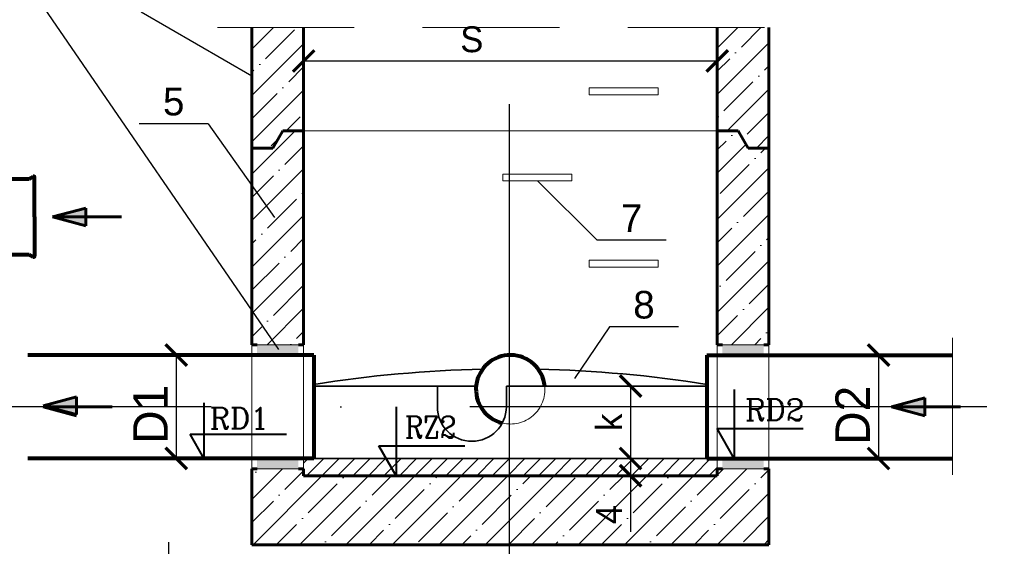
# Model space of a CAD drawing. Header units: millimetres. Extents: x -223 to 911, y -2562 to -571.
# Tile 8 of 15: x 507 to 736, y -1975 to -1853. Entities that reach past the tile are written whole.
import ezdxf
from ezdxf.enums import TextEntityAlignment as Align

# ---------------------------------------------------------------- set-up
doc = ezdxf.new("R2010")
doc.units = ezdxf.units.MM
doc.header["$LTSCALE"] = 10
doc.linetypes.add('ACAD_ISO10W100', pattern=[18, 12, -3, 0, -3])
doc.linetypes.add('HIDDEN2', pattern=[4.7625, 3.175, -1.5875])
for name, color, linetype, lineweight in [('Kineta', 7, 'Continuous', 35), ('KRESKOWANIE', 7, 'Continuous', 18), ('Opisy', 7, 'Continuous', 25), ('osie', 7, 'ACAD_ISO10W100', 25), ('Przecięcia', 7, 'HIDDEN2', 18), ('Rury', 7, 'Continuous', 80), ('Studzienka - konstrukcje', 7, 'Continuous', 60), ('Studzineka - cienkie', 7, 'Continuous', 20), ('Wymiary', 7, 'Continuous', 18)]:
    doc.layers.add(name, color=color, linetype=linetype, lineweight=lineweight)
doc.layers.add('USZCZELNIENIE', color=7, linetype='Continuous')
doc.styles.add('Arial', font='arial.ttf', dxfattribs={"height": 6})
doc.styles.add('Romanc', font='romanc.shx', dxfattribs={"height": 15})
doc.dimstyles.new('ISO-25', dxfattribs={"dimtxt": 6, "dimasz": 5, "dimexe": 1.25, "dimexo": 0.5, "dimgap": 2, "dimtad": 1, "dimdec": 0, "dimtxsty": 'Standard', "dimblk": 'ARCHTICK', "dimcen": 2.5, "dimadec": 0, "dimazin": 0, "dimtfac": 1, "dimtdec": 0, "dimtmove": 0, "dimatfit": 3, "dimfxl": 1, "dimarcsym": 0})
pattern_1 = [(45, (-655.384, -2383.295), (-5.388154, 5.388154), []), (45, (-649.996, -2383.295), (-5.388154, 5.388154), [9.525, -1.905, 0, -1.905])]
pattern_2 = [(45, (-655.384, -2383.2948), (-1.796051, 1.796051), [])]
pattern_3 = [(45, (-981.85, -2357.434), (-5.388154, 5.388154), []), (45, (-976.462, -2357.434), (-5.388154, 5.388154), [9.525, -1.905, 0, -1.905])]

# ---------------------------------------------------------------- blocks, each defined once
blk = doc.blocks.new('_ArchTick')
at = {"color": 0, "linetype": 'ByBlock', "const_width": 0.15}
blk.add_lwpolyline([(-0.5, -0.5), (0.5, 0.5)], dxfattribs=at)
blk = doc.blocks.new('*D218')
at = {"layer": 'Defpoints', "color": 0, "transparency": 16777216}
for p in [(573.41, -1854.07), (669.41, -1854.07), (669.41, -1862.25)]:
    blk.add_point(p, dxfattribs=at)
at = {"layer": 'Wymiary', "color": 0, "lineweight": -2, "transparency": 16777216}
for p, q in [((573.41, -1854.57), (573.41, -1863.5)), ((669.41, -1854.57), (669.41, -1863.5)), ((573.41, -1862.25), (669.41, -1862.25))]:
    blk.add_line(p, q, dxfattribs=at)
at = {"layer": 'Wymiary', "color": 0, "lineweight": -2, "transparency": 16777216, "xscale": 5, "yscale": 5, "zscale": 5, "rotation": 180}
blk.add_blockref('_ArchTick', (573.41, -1862.25), dxfattribs=at)
at = {"layer": 'Wymiary', "color": 0, "lineweight": -2, "transparency": 16777216, "xscale": 5, "yscale": 5, "zscale": 5}
blk.add_blockref('_ArchTick', (669.41, -1862.25), dxfattribs=at)
at = {"layer": 'Wymiary', "color": 0, "transparency": 16777216, "insert": (612.44, -1857.25), "char_height": 6, "attachment_point": 5}
blk.add_mtext('S', dxfattribs=at)
blk = doc.blocks.new('*D221')
at = {"layer": 'Defpoints', "color": 0, "transparency": 16777216}
for p in [(667.01, -1937.67), (649.28, -1954.47), (667.01, -1954.47)]:
    blk.add_point(p, dxfattribs=at)
at = {"layer": 'Wymiary', "color": 0, "lineweight": -2, "transparency": 16777216}
for p, q in [((666.51, -1937.67), (648.03, -1937.67)), ((649.28, -1937.67), (649.28, -1954.47)), ((666.51, -1954.47), (648.03, -1954.47))]:
    blk.add_line(p, q, dxfattribs=at)
at = {"layer": 'Wymiary', "color": 0, "lineweight": -2, "transparency": 16777216, "xscale": 5, "yscale": 5, "zscale": 5}
for p, rotation in [((649.28, -1937.67), 90), ((649.28, -1954.47), 270)]:
    blk.add_blockref('_ArchTick', p, dxfattribs=dict(at, rotation=rotation))
at = {"layer": 'Wymiary', "color": 0, "transparency": 16777216, "insert": (644.28, -1946.07), "char_height": 6, "attachment_point": 5, "rotation": 90}
blk.add_mtext('k', dxfattribs=at)
blk = doc.blocks.new('*D222')
at = {"layer": 'Defpoints', "color": 0, "transparency": 16777216}
for p in [(649.28, -1954.47), (649.28, -1958.47), (650.28, -1958.47)]:
    blk.add_point(p, dxfattribs=at)
at = {"layer": 'Wymiary', "color": 0, "lineweight": -2, "transparency": 16777216}
for p, q in [((648.78, -1954.47), (648.03, -1954.47)), ((649.28, -1954.47), (649.28, -1958.47)), ((649.78, -1958.47), (648.03, -1958.47)), ((649.28, -1958.47), (649.28, -1971.47))]:
    blk.add_line(p, q, dxfattribs=at)
at = {"layer": 'Wymiary', "color": 0, "lineweight": -2, "transparency": 16777216, "xscale": 5, "yscale": 5, "zscale": 5}
for p, rotation in [((649.28, -1954.47), 90), ((649.28, -1958.47), 270)]:
    blk.add_blockref('_ArchTick', p, dxfattribs=dict(at, rotation=rotation))
at = {"layer": 'Wymiary', "color": 0, "transparency": 16777216, "insert": (644.28, -1967.47), "char_height": 6, "attachment_point": 5, "rotation": 90}
blk.add_mtext('4', dxfattribs=at)
blk = doc.blocks.new('*D223')
at = {"layer": 'Defpoints', "color": 0, "transparency": 16777216}
for p in [(573.41, -1854.07), (669.41, -1854.07), (669.41, -1862.25)]:
    blk.add_point(p, dxfattribs=at)
at = {"layer": 'Wymiary', "color": 0, "lineweight": -2, "transparency": 16777216}
for p, q in [((573.41, -1854.57), (573.41, -1863.5)), ((669.41, -1854.57), (669.41, -1863.5)), ((573.41, -1862.25), (669.41, -1862.25))]:
    blk.add_line(p, q, dxfattribs=at)
at = {"layer": 'Wymiary', "color": 0, "lineweight": -2, "transparency": 16777216, "xscale": 5, "yscale": 5, "zscale": 5, "rotation": 180}
blk.add_blockref('_ArchTick', (573.41, -1862.25), dxfattribs=at)
at = {"layer": 'Wymiary', "color": 0, "lineweight": -2, "transparency": 16777216, "xscale": 5, "yscale": 5, "zscale": 5}
blk.add_blockref('_ArchTick', (669.41, -1862.25), dxfattribs=at)
at = {"layer": 'Wymiary', "color": 0, "transparency": 16777216, "insert": (612.44, -1857.25), "char_height": 6, "attachment_point": 5}
blk.add_mtext('S', dxfattribs=at)
blk = doc.blocks.new('*D224')
at = {"layer": 'Defpoints', "color": 0, "transparency": 16777216}
for p in [(667.01, -1937.67), (649.28, -1954.47), (667.01, -1954.47)]:
    blk.add_point(p, dxfattribs=at)
at = {"layer": 'Wymiary', "color": 0, "lineweight": -2, "transparency": 16777216}
for p, q in [((666.51, -1937.67), (648.03, -1937.67)), ((649.28, -1937.67), (649.28, -1954.47)), ((666.51, -1954.47), (648.03, -1954.47))]:
    blk.add_line(p, q, dxfattribs=at)
at = {"layer": 'Wymiary', "color": 0, "lineweight": -2, "transparency": 16777216, "xscale": 5, "yscale": 5, "zscale": 5}
for p, rotation in [((649.28, -1937.67), 90), ((649.28, -1954.47), 270)]:
    blk.add_blockref('_ArchTick', p, dxfattribs=dict(at, rotation=rotation))
at = {"layer": 'Wymiary', "color": 0, "transparency": 16777216, "insert": (644.28, -1946.07), "char_height": 6, "attachment_point": 5, "rotation": 90}
blk.add_mtext('k', dxfattribs=at)
blk = doc.blocks.new('*D206')
at = {"layer": 'Defpoints', "color": 0, "transparency": 16777216}
for p in [(649.28, -1954.47), (649.28, -1958.47), (650.28, -1958.47)]:
    blk.add_point(p, dxfattribs=at)
at = {"layer": 'Wymiary', "color": 0, "lineweight": -2, "transparency": 16777216}
for p, q in [((648.78, -1954.47), (648.03, -1954.47)), ((649.28, -1954.47), (649.28, -1958.47)), ((649.78, -1958.47), (648.03, -1958.47)), ((649.28, -1958.47), (649.28, -1971.47))]:
    blk.add_line(p, q, dxfattribs=at)
at = {"layer": 'Wymiary', "color": 0, "lineweight": -2, "transparency": 16777216, "xscale": 5, "yscale": 5, "zscale": 5}
for p, rotation in [((649.28, -1954.47), 90), ((649.28, -1958.47), 270)]:
    blk.add_blockref('_ArchTick', p, dxfattribs=dict(at, rotation=rotation))
at = {"layer": 'Wymiary', "color": 0, "transparency": 16777216, "insert": (644.28, -1967.47), "char_height": 6, "attachment_point": 5, "rotation": 90}
blk.add_mtext('4', dxfattribs=at)
blk = doc.blocks.new('*D207')
at = {"layer": 'Defpoints', "color": 0, "transparency": 16777216}
for p in [(573.41, -1854.07), (669.41, -1854.07), (669.41, -1862.25)]:
    blk.add_point(p, dxfattribs=at)
at = {"layer": 'Wymiary', "color": 0, "lineweight": -2, "transparency": 16777216}
for p, q in [((573.41, -1854.57), (573.41, -1863.5)), ((669.41, -1854.57), (669.41, -1863.5)), ((573.41, -1862.25), (669.41, -1862.25))]:
    blk.add_line(p, q, dxfattribs=at)
at = {"layer": 'Wymiary', "color": 0, "lineweight": -2, "transparency": 16777216, "xscale": 5, "yscale": 5, "zscale": 5, "rotation": 180}
blk.add_blockref('_ArchTick', (573.41, -1862.25), dxfattribs=at)
at = {"layer": 'Wymiary', "color": 0, "lineweight": -2, "transparency": 16777216, "xscale": 5, "yscale": 5, "zscale": 5}
blk.add_blockref('_ArchTick', (669.41, -1862.25), dxfattribs=at)
at = {"layer": 'Wymiary', "color": 0, "transparency": 16777216, "insert": (612.44, -1857.25), "char_height": 6, "attachment_point": 5}
blk.add_mtext('S', dxfattribs=at)
blk = doc.blocks.new('*D208')
at = {"layer": 'Defpoints', "color": 0, "transparency": 16777216}
for p in [(667.01, -1937.67), (649.28, -1954.47), (667.01, -1954.47)]:
    blk.add_point(p, dxfattribs=at)
at = {"layer": 'Wymiary', "color": 0, "lineweight": -2, "transparency": 16777216}
for p, q in [((666.51, -1937.67), (648.03, -1937.67)), ((649.28, -1937.67), (649.28, -1954.47)), ((666.51, -1954.47), (648.03, -1954.47))]:
    blk.add_line(p, q, dxfattribs=at)
at = {"layer": 'Wymiary', "color": 0, "lineweight": -2, "transparency": 16777216, "xscale": 5, "yscale": 5, "zscale": 5}
for p, rotation in [((649.28, -1937.67), 90), ((649.28, -1954.47), 270)]:
    blk.add_blockref('_ArchTick', p, dxfattribs=dict(at, rotation=rotation))
at = {"layer": 'Wymiary', "color": 0, "transparency": 16777216, "insert": (644.28, -1946.07), "char_height": 6, "attachment_point": 5, "rotation": 90}
blk.add_mtext('k', dxfattribs=at)
blk = doc.blocks.new('*D209')
at = {"layer": 'Defpoints', "color": 0, "transparency": 16777216}
for p in [(649.28, -1954.47), (649.28, -1958.47), (650.28, -1958.47)]:
    blk.add_point(p, dxfattribs=at)
at = {"layer": 'Wymiary', "color": 0, "lineweight": -2, "transparency": 16777216}
for p, q in [((648.78, -1954.47), (648.03, -1954.47)), ((649.28, -1954.47), (649.28, -1958.47)), ((649.78, -1958.47), (648.03, -1958.47)), ((649.28, -1958.47), (649.28, -1971.47))]:
    blk.add_line(p, q, dxfattribs=at)
at = {"layer": 'Wymiary', "color": 0, "lineweight": -2, "transparency": 16777216, "xscale": 5, "yscale": 5, "zscale": 5}
for p, rotation in [((649.28, -1954.47), 90), ((649.28, -1958.47), 270)]:
    blk.add_blockref('_ArchTick', p, dxfattribs=dict(at, rotation=rotation))
at = {"layer": 'Wymiary', "color": 0, "transparency": 16777216, "insert": (644.28, -1967.47), "char_height": 6, "attachment_point": 5, "rotation": 90}
blk.add_mtext('4', dxfattribs=at)
blk = doc.blocks.new('*D210')
at = {"layer": 'Defpoints', "color": 0, "transparency": 16777216}
for p in [(542.99, -1930.47), (542.99, -1954.47), (543.84, -1954.47)]:
    blk.add_point(p, dxfattribs=at)
at = {"layer": 'Wymiary', "color": 0, "lineweight": -2, "transparency": 16777216}
for p, q in [((543.49, -1930.47), (545.09, -1930.47)), ((543.84, -1930.47), (543.84, -1954.47)), ((543.49, -1954.47), (545.09, -1954.47))]:
    blk.add_line(p, q, dxfattribs=at)
at = {"layer": 'Wymiary', "color": 0, "lineweight": -2, "transparency": 16777216, "xscale": 5, "yscale": 5, "zscale": 5}
for p, rotation in [((543.84, -1930.47), 90), ((543.84, -1954.47), 270)]:
    blk.add_blockref('_ArchTick', p, dxfattribs=dict(at, rotation=rotation))
at = {"layer": 'Wymiary', "color": 0, "transparency": 16777216, "insert": (537.84, -1944.21), "char_height": 8, "attachment_point": 5, "rotation": 90}
blk.add_mtext('D1', dxfattribs=at)
blk = doc.blocks.new('*D211')
at = {"layer": 'Defpoints', "color": 0, "transparency": 16777216}
for p in [(706.74, -1930.47), (706.74, -1954.47), (706.85, -1954.47)]:
    blk.add_point(p, dxfattribs=at)
at = {"layer": 'Wymiary', "color": 0, "lineweight": -2, "transparency": 16777216}
for p, q in [((706.85, -1930.47), (706.85, -1954.47)), ((707.24, -1930.47), (708.1, -1930.47)), ((707.24, -1954.47), (708.1, -1954.47))]:
    blk.add_line(p, q, dxfattribs=at)
at = {"layer": 'Wymiary', "color": 0, "lineweight": -2, "transparency": 16777216, "xscale": 5, "yscale": 5, "zscale": 5}
for p, rotation in [((706.85, -1930.47), 90), ((706.85, -1954.47), 270)]:
    blk.add_blockref('_ArchTick', p, dxfattribs=dict(at, rotation=rotation))
at = {"layer": 'Wymiary', "color": 0, "transparency": 16777216, "insert": (700.85, -1944.45), "char_height": 8, "attachment_point": 5, "rotation": 90}
blk.add_mtext('D2', dxfattribs=at)

msp = doc.modelspace()

# ---------------------------------------------------------------- hatches: boundary and pattern name
at = {"layer": 'Kineta', "lineweight": 15}
h = msp.add_hatch(dxfattribs=at)
h.set_pattern_fill('ANSI31', color=256, scale=0.8, style=0)
h.set_pattern_definition(pattern_2)
h.paths.add_polyline_path([(573.41, -1954.47), (573.41, -1956.87), (573.41, -1958.47), (594.86, -1958.47), (592.55, -1954.47)])
h.paths.add_polyline_path([(594.86, -1958.47), (594.86, -1954.47), (592.55, -1954.47)])
h.paths.add_polyline_path([(621.41, -1958.47), (621.41, -1954.47), (605.41, -1954.47), (594.86, -1954.47), (594.86, -1958.47)])
h.paths.add_polyline_path([(621.41, -1954.47), (621.41, -1958.47), (669.41, -1958.47), (669.41, -1956.87), (669.41, -1954.47), (667.01, -1954.47)])
h = msp.add_hatch(dxfattribs=at)
h.set_pattern_fill('ANSI31', color=256, scale=0.8, style=0)
h.set_pattern_definition(pattern_2)
h.paths.add_polyline_path([(573.41, -1954.47), (573.41, -1956.87), (573.41, -1958.47), (594.86, -1958.47), (592.55, -1954.47)])
h.paths.add_polyline_path([(594.86, -1958.47), (594.86, -1954.47), (592.55, -1954.47)])
h.paths.add_polyline_path([(621.41, -1958.47), (621.41, -1954.47), (605.41, -1954.47), (594.86, -1954.47), (594.86, -1958.47)])
h.paths.add_polyline_path([(621.41, -1954.47), (621.41, -1958.47), (669.41, -1958.47), (669.41, -1956.87), (669.41, -1954.47), (667.01, -1954.47)])
h = msp.add_hatch(dxfattribs=at)
h.set_pattern_fill('ANSI31', color=256, scale=0.8, style=0)
h.set_pattern_definition(pattern_2)
h.paths.add_polyline_path([(573.41, -1954.47), (573.41, -1956.87), (573.41, -1958.47), (594.86, -1958.47), (592.55, -1954.47)])
h.paths.add_polyline_path([(594.86, -1958.47), (594.86, -1954.47), (592.55, -1954.47)])
h.paths.add_polyline_path([(621.41, -1958.47), (621.41, -1954.47), (605.41, -1954.47), (594.86, -1954.47), (594.86, -1958.47)])
h.paths.add_polyline_path([(621.41, -1954.47), (621.41, -1958.47), (669.41, -1958.47), (669.41, -1956.87), (669.41, -1954.47), (667.01, -1954.47)])
at = {"layer": 'KRESKOWANIE'}
h = msp.add_hatch(dxfattribs=at)
h.set_pattern_fill('ANSI35', color=256, scale=1.2, style=0)
h.set_pattern_definition(pattern_3)
h.paths.add_polyline_path([(561.41, -1882.47), (566.26, -1882.47), (568.57, -1878.47), (573.41, -1878.47), (573.41, -1854.47), (561.41, -1854.47)])
h.paths.add_polyline_path([(681.41, -1854.47), (669.41, -1854.47), (669.41, -1878.47), (674.26, -1878.47), (676.57, -1882.47), (681.41, -1882.47)])
h = msp.add_hatch(dxfattribs=at)
h.set_pattern_fill('ANSI35', color=256, scale=1.2, style=0)
h.set_pattern_definition(pattern_3)
h.paths.add_polyline_path([(561.41, -1882.47), (566.26, -1882.47), (568.57, -1878.47), (573.41, -1878.47), (573.41, -1854.47), (561.41, -1854.47)])
h.paths.add_polyline_path([(681.41, -1854.47), (669.41, -1854.47), (669.41, -1878.47), (674.26, -1878.47), (676.57, -1882.47), (681.41, -1882.47)])
h = msp.add_hatch(dxfattribs=at)
h.set_pattern_fill('ANSI35', color=256, scale=1.2, style=0)
h.set_pattern_definition(pattern_3)
h.paths.add_polyline_path([(561.41, -1882.47), (566.26, -1882.47), (568.57, -1878.47), (573.41, -1878.47), (573.41, -1854.47), (561.41, -1854.47)])
h.paths.add_polyline_path([(681.41, -1854.47), (669.41, -1854.47), (669.41, -1878.47), (674.26, -1878.47), (676.57, -1882.47), (681.41, -1882.47)])
h = msp.add_hatch(dxfattribs=at)
h.set_pattern_fill('ANSI35', color=256, scale=1.2, style=0)
h.set_pattern_definition(pattern_1)
h.paths.add_polyline_path([(573.41, -1878.47), (568.57, -1878.47), (566.26, -1882.47), (561.41, -1882.47), (561.41, -1918.97), (567.73, -1928.07), (573.41, -1928.07)])
h.paths.add_polyline_path([(561.41, -1918.97), (561.41, -1928.07), (567.73, -1928.07)], flags=17)
h.paths.add_polyline_path([(573.41, -1958.47), (573.41, -1956.87), (561.41, -1956.87), (561.41, -1974.47), (621.41, -1974.47), (621.41, -1958.47)])
h.paths.add_polyline_path([(681.41, -1974.47), (681.41, -1956.87), (669.41, -1956.87), (669.41, -1958.47), (621.41, -1958.47), (621.41, -1974.47)])
h.paths.add_polyline_path([(669.41, -1928.07), (675.11, -1928.07), (681.41, -1904.19), (681.41, -1882.47), (676.57, -1882.47), (674.26, -1878.47), (669.41, -1878.47)])
h.paths.add_polyline_path([(675.11, -1928.07), (681.41, -1928.07), (681.41, -1904.19)], flags=17)
h.paths.add_polyline_path([(641.68, -1968.47), (641.68, -1962.87), (648.88, -1962.87), (648.88, -1968.47)], flags=24)
h = msp.add_hatch(dxfattribs=at)
h.set_pattern_fill('ANSI35', color=256, scale=1.2, style=0)
h.set_pattern_definition(pattern_1)
h.paths.add_polyline_path([(573.41, -1878.47), (568.57, -1878.47), (566.26, -1882.47), (561.41, -1882.47), (561.41, -1918.97), (567.73, -1928.07), (573.41, -1928.07)])
h.paths.add_polyline_path([(561.41, -1918.97), (561.41, -1928.07), (567.73, -1928.07)], flags=17)
h.paths.add_polyline_path([(573.41, -1958.47), (573.41, -1956.87), (561.41, -1956.87), (561.41, -1974.47), (621.41, -1974.47), (621.41, -1958.47)])
h.paths.add_polyline_path([(681.41, -1974.47), (681.41, -1956.87), (669.41, -1956.87), (669.41, -1958.47), (621.41, -1958.47), (621.41, -1974.47)])
h.paths.add_polyline_path([(669.41, -1928.07), (675.11, -1928.07), (681.41, -1904.19), (681.41, -1882.47), (676.57, -1882.47), (674.26, -1878.47), (669.41, -1878.47)])
h.paths.add_polyline_path([(675.11, -1928.07), (681.41, -1928.07), (681.41, -1904.19)], flags=17)
h.paths.add_polyline_path([(641.68, -1968.47), (641.68, -1962.87), (648.88, -1962.87), (648.88, -1968.47)], flags=24)
h = msp.add_hatch(dxfattribs=at)
h.set_pattern_fill('ANSI35', color=256, scale=1.2, style=0)
h.set_pattern_definition(pattern_1)
h.paths.add_polyline_path([(573.41, -1878.47), (568.57, -1878.47), (566.26, -1882.47), (561.41, -1882.47), (561.41, -1918.97), (567.73, -1928.07), (573.41, -1928.07)])
h.paths.add_polyline_path([(561.41, -1918.97), (561.41, -1928.07), (567.73, -1928.07)], flags=17)
h.paths.add_polyline_path([(573.41, -1958.47), (573.41, -1956.87), (561.41, -1956.87), (561.41, -1974.47), (621.41, -1974.47), (621.41, -1958.47)])
h.paths.add_polyline_path([(681.41, -1974.47), (681.41, -1956.87), (669.41, -1956.87), (669.41, -1958.47), (621.41, -1958.47), (621.41, -1974.47)])
h.paths.add_polyline_path([(669.41, -1928.07), (675.11, -1928.07), (681.41, -1904.19), (681.41, -1882.47), (676.57, -1882.47), (674.26, -1878.47), (669.41, -1878.47)])
h.paths.add_polyline_path([(675.11, -1928.07), (681.41, -1928.07), (681.41, -1904.19)], flags=17)
h.paths.add_polyline_path([(641.68, -1968.47), (641.68, -1962.87), (648.88, -1962.87), (648.88, -1968.47)], flags=24)
at = {"layer": 'Opisy', "lineweight": 60}
h = msp.add_hatch(color=256, dxfattribs=at)
h.paths.add_polyline_path([(522.85, -1900.5), (522.85, -1898.43), (515.13, -1898.43)])
h.paths.add_polyline_path([(515.13, -1898.43), (522.85, -1898.43), (522.85, -1896.36)])
h = msp.add_hatch(color=256, dxfattribs=at)
h.paths.add_polyline_path([(520.68, -1944.29), (520.68, -1942.22), (512.95, -1942.22)])
h.paths.add_polyline_path([(512.95, -1942.22), (520.68, -1942.22), (520.68, -1940.15)])
h = msp.add_hatch(color=256, dxfattribs=at)
h.paths.add_polyline_path([(520.68, -1944.29), (520.68, -1942.22), (512.95, -1942.22)])
h.paths.add_polyline_path([(512.95, -1942.22), (520.68, -1942.22), (520.68, -1940.15)])
h = msp.add_hatch(color=256, dxfattribs=at)
h.paths.add_polyline_path([(520.68, -1944.29), (520.68, -1942.22), (512.95, -1942.22)])
h.paths.add_polyline_path([(512.95, -1942.22), (520.68, -1942.22), (520.68, -1940.15)])
h = msp.add_hatch(color=256, dxfattribs=at)
h.paths.add_polyline_path([(717.59, -1944.54), (717.59, -1942.47), (709.87, -1942.47)])
h.paths.add_polyline_path([(709.87, -1942.47), (717.59, -1942.47), (717.59, -1940.39)])
h = msp.add_hatch(color=256, dxfattribs=at)
h.paths.add_polyline_path([(717.59, -1944.54), (717.59, -1942.47), (709.87, -1942.47)])
h.paths.add_polyline_path([(709.87, -1942.47), (717.59, -1942.47), (717.59, -1940.39)])
h = msp.add_hatch(color=256, dxfattribs=at)
h.paths.add_polyline_path([(717.59, -1944.54), (717.59, -1942.47), (709.87, -1942.47)])
h.paths.add_polyline_path([(709.87, -1942.47), (717.59, -1942.47), (717.59, -1940.39)])
at = {"layer": 'USZCZELNIENIE'}
h = msp.add_hatch(color=256, dxfattribs=at)
h.paths.add_polyline_path([(562.61, -1928.07), (562.61, -1930.47), (572.21, -1930.47), (572.21, -1928.07)])
h.paths.add_polyline_path([(572.21, -1956.87), (572.21, -1954.47), (562.61, -1954.47), (562.61, -1956.87)])
h = msp.add_hatch(color=256, dxfattribs=at)
h.paths.add_polyline_path([(562.61, -1928.07), (562.61, -1930.47), (572.21, -1930.47), (572.21, -1928.07)])
h.paths.add_polyline_path([(572.21, -1956.87), (572.21, -1954.47), (562.61, -1954.47), (562.61, -1956.87)])
h = msp.add_hatch(color=256, dxfattribs=at)
h.paths.add_polyline_path([(562.61, -1928.07), (562.61, -1930.47), (572.21, -1930.47), (572.21, -1928.07)])
h.paths.add_polyline_path([(572.21, -1956.87), (572.21, -1954.47), (562.61, -1954.47), (562.61, -1956.87)])
h = msp.add_hatch(color=256, dxfattribs=at)
h.paths.add_polyline_path([(670.61, -1928.07), (670.61, -1930.47), (680.21, -1930.47), (680.21, -1928.07)])
h.paths.add_polyline_path([(680.21, -1956.87), (680.21, -1954.47), (670.61, -1954.47), (670.61, -1956.87)])
h = msp.add_hatch(color=256, dxfattribs=at)
h.paths.add_polyline_path([(670.61, -1928.07), (670.61, -1930.47), (680.21, -1930.47), (680.21, -1928.07)])
h.paths.add_polyline_path([(680.21, -1956.87), (680.21, -1954.47), (670.61, -1954.47), (670.61, -1956.87)])
h = msp.add_hatch(color=256, dxfattribs=at)
h.paths.add_polyline_path([(670.61, -1928.07), (670.61, -1930.47), (680.21, -1930.47), (680.21, -1928.07)])
h.paths.add_polyline_path([(680.21, -1956.87), (680.21, -1954.47), (670.61, -1954.47), (670.61, -1956.87)])

# ---------------------------------------------------------------- linework, layer by layer
at = {"layer": 'Kineta'}
for p, q in [((575.81, -1937.67), (613.45, -1937.67)), ((575.81, -1937.67), (613.45, -1937.67)), ((575.81, -1937.67), (613.45, -1937.67)), ((604.46, -1942.47), (604.46, -1937.67)), ((604.46, -1942.47), (604.46, -1937.67)), ((604.46, -1942.47), (604.46, -1937.67)), ((620.46, -1937.67), (667.01, -1937.67)), ((620.46, -1942.47), (620.46, -1937.67)), ((620.46, -1937.67), (667.01, -1937.67)), ((620.46, -1942.47), (620.46, -1937.67)), ((620.46, -1937.67), (667.01, -1937.67)), ((620.46, -1942.47), (620.46, -1937.67)), ((573.41, -1954.47), (669.41, -1954.47)), ((573.41, -1954.47), (669.41, -1954.47)), ((573.41, -1954.47), (669.41, -1954.47)), ((621.41, -1954.47), (605.41, -1954.47)), ((621.41, -1954.47), (605.41, -1954.47)), ((621.41, -1954.47), (605.41, -1954.47))]:
    msp.add_line(p, q, dxfattribs=at)
for centre, radius, start, end in [((342.62, -2186.83), 290, 80.4727, 80.4727), ((621.41, -2223.67), 290, 99.5273, 99.5273), ((621.41, -2223.67), 290, 99.5273, 99.5273), ((621.41, -2223.67), 290, 99.5273, 99.5273), ((621.41, -2223.67), 290, 91.2751, 99.0468), ((621.41, -2223.67), 290, 91.2751, 99.0468), ((621.41, -2223.67), 290, 91.2751, 99.0468), ((621.41, -2223.67), 290, 80.9532, 88.7249), ((621.41, -2223.67), 290, 80.9532, 88.7249), ((621.41, -2223.67), 290, 80.9532, 88.7249), ((612.46, -1942.47), 8, 180, 0), ((612.46, -1942.47), 8, 180, 0), ((612.46, -1942.47), 8, 180, 0)]:
    msp.add_arc(centre, radius, start, end, dxfattribs=at)
at = {"layer": 'Opisy'}
for p, q in [((499.4, -1829.94), (567.6, -1929.17)), ((535.73, -1850.84), (561.41, -1865.67)), ((535.73, -1850.84), (561.41, -1865.67)), ((535.73, -1850.84), (561.41, -1865.67)), ((551.24, -1876.79), (535.24, -1876.79)), ((551.24, -1876.79), (566.61, -1898.59)), ((641.54, -1903.83), (627.68, -1890.07)), ((641.54, -1903.83), (627.68, -1890.07)), ((641.54, -1903.83), (627.68, -1890.07)), ((657.54, -1903.83), (641.54, -1903.83)), ((657.54, -1903.83), (641.54, -1903.83)), ((657.54, -1903.83), (641.54, -1903.83)), ((644.4, -1923.91), (636.31, -1935.94)), ((644.4, -1923.91), (636.31, -1935.94)), ((644.4, -1923.91), (636.31, -1935.94)), ((660.4, -1923.91), (644.4, -1923.91)), ((660.4, -1923.91), (644.4, -1923.91)), ((660.4, -1923.91), (644.4, -1923.91)), ((542.03, -1973.9), (542.03, -2012.64))]:
    msp.add_line(p, q, dxfattribs=at)
at = {"layer": 'Opisy', "lineweight": 60}
for p, q in [((515.13, -1898.43), (522.85, -1896.36)), ((522.85, -1900.5), (522.85, -1896.36)), ((531.13, -1898.43), (515.13, -1898.43)), ((515.13, -1898.43), (522.85, -1900.5)), ((512.95, -1942.22), (520.68, -1940.15)), ((512.95, -1942.22), (520.68, -1940.15)), ((512.95, -1942.22), (520.68, -1940.15)), ((520.68, -1944.29), (520.68, -1940.15)), ((520.68, -1944.29), (520.68, -1940.15)), ((520.68, -1944.29), (520.68, -1940.15)), ((709.87, -1942.47), (717.59, -1940.39)), ((709.87, -1942.47), (717.59, -1940.39)), ((709.87, -1942.47), (717.59, -1940.39)), ((717.59, -1944.54), (717.59, -1940.39)), ((717.59, -1944.54), (717.59, -1940.39)), ((717.59, -1944.54), (717.59, -1940.39)), ((512.95, -1942.22), (520.68, -1944.29)), ((528.95, -1942.47), (512.95, -1942.47)), ((528.95, -1942.47), (512.95, -1942.47)), ((512.95, -1942.47), (520.68, -1944.54)), ((528.95, -1942.47), (512.95, -1942.47)), ((725.87, -1942.47), (709.87, -1942.47)), ((709.87, -1942.47), (717.59, -1944.54)), ((725.87, -1942.47), (709.87, -1942.47)), ((709.87, -1942.47), (717.59, -1944.54)), ((725.87, -1942.47), (709.87, -1942.47)), ((709.87, -1942.47), (717.59, -1944.54))]:
    msp.add_line(p, q, dxfattribs=at)
at = {"layer": 'Opisy', "lineweight": 40}
for p, q in [((673.38, -1938.47), (673.38, -1954.47)), ((673.38, -1938.47), (673.38, -1954.47)), ((673.38, -1938.47), (673.38, -1954.47)), ((550.26, -1941.58), (550.26, -1954.38)), ((594.86, -1942.47), (594.86, -1958.47)), ((594.86, -1942.47), (594.86, -1958.47)), ((594.86, -1942.47), (594.86, -1958.47)), ((550.26, -1954.38), (547.06, -1948.84)), ((547.06, -1948.84), (569.46, -1948.84)), ((673.38, -1954.47), (669.38, -1947.54)), ((669.38, -1947.54), (689.38, -1947.54)), ((673.38, -1954.47), (669.38, -1947.54)), ((669.38, -1947.54), (689.38, -1947.54)), ((673.38, -1954.47), (669.38, -1947.54)), ((669.38, -1947.54), (689.38, -1947.54)), ((594.86, -1958.47), (590.86, -1951.54)), ((590.86, -1951.54), (610.86, -1951.54)), ((594.86, -1958.47), (590.86, -1951.54)), ((590.86, -1951.54), (610.86, -1951.54)), ((594.86, -1958.47), (590.86, -1951.54)), ((590.86, -1951.54), (610.86, -1951.54))]:
    msp.add_line(p, q, dxfattribs=at)
at = {"layer": 'osie'}
for p, q in [((621.21, -1992.29), (621.21, -1745.92)), ((384.02, -1898.43), (518.67, -1898.43)), ((732.01, -1942.47), (492.01, -1942.47)), ((732.01, -1942.47), (492.01, -1942.47)), ((732.01, -1942.47), (492.01, -1942.47))]:
    msp.add_line(p, q, dxfattribs=at)
at = {"layer": 'Przecięcia'}
for p, q in [((553.41, -1854.47), (689.41, -1854.47)), ((724.01, -1926.47), (724.01, -1958.47)), ((724.01, -1926.47), (724.01, -1958.47)), ((724.01, -1926.47), (724.01, -1958.47)), ((561.41, -1928.07), (561.41, -1931.67)), ((561.41, -1928.07), (561.41, -1931.67)), ((561.41, -1928.07), (561.41, -1931.67)), ((573.41, -1928.07), (573.41, -1931.67)), ((573.41, -1928.07), (573.41, -1931.67)), ((573.41, -1928.07), (573.41, -1931.67)), ((669.41, -1928.07), (669.41, -1931.67)), ((669.41, -1928.07), (669.41, -1931.67)), ((669.41, -1928.07), (669.41, -1931.67)), ((681.41, -1928.07), (681.41, -1931.67)), ((681.41, -1928.07), (681.41, -1931.67)), ((681.41, -1928.07), (681.41, -1931.67)), ((561.41, -1930.47), (561.41, -1954.47)), ((561.41, -1930.47), (561.41, -1954.47)), ((561.41, -1930.47), (561.41, -1954.47)), ((573.41, -1930.47), (573.41, -1954.47)), ((573.41, -1930.47), (573.41, -1954.47)), ((573.41, -1930.47), (573.41, -1954.47)), ((669.41, -1930.47), (669.41, -1954.47)), ((669.41, -1930.47), (669.41, -1954.47)), ((669.41, -1930.47), (669.41, -1954.47)), ((681.41, -1930.47), (681.41, -1954.47)), ((681.41, -1930.47), (681.41, -1954.47)), ((681.41, -1930.47), (681.41, -1954.47)), ((561.41, -1956.87), (561.41, -1954.47)), ((561.41, -1956.87), (561.41, -1954.47)), ((561.41, -1956.87), (561.41, -1954.47)), ((573.41, -1956.87), (573.41, -1954.47)), ((573.41, -1956.87), (573.41, -1954.47)), ((573.41, -1956.87), (573.41, -1954.47)), ((669.41, -1956.87), (669.41, -1954.47)), ((669.41, -1956.87), (669.41, -1954.47)), ((669.41, -1956.87), (669.41, -1954.47)), ((681.41, -1956.87), (681.41, -1954.47)), ((681.41, -1956.87), (681.41, -1954.47)), ((681.41, -1956.87), (681.41, -1954.47))]:
    msp.add_line(p, q, dxfattribs=at)
msp.add_arc((621.41, -1938.47), 8, 256.3031, 5.7392, dxfattribs=at)
msp.add_arc((621.41, -1938.47), 8, 256.3031, 5.7392, dxfattribs=at)
msp.add_arc((621.41, -1938.47), 8, 256.3031, 5.7392, dxfattribs=at)
at = {"layer": 'Rury'}
for p, q in [((503.4, -1889.6), (509.73, -1889.6)), ((509.73, -1889.6), (510.66, -1889.07)), ((510.94, -1898.38), (510.94, -1889.23)), ((510.94, -1889.7), (510.94, -1889.23)), ((510.94, -1898.38), (510.94, -1907.53)), ((503.4, -1907.16), (509.73, -1907.16)), ((509.73, -1907.16), (510.66, -1907.7)), ((510.94, -1907.07), (510.94, -1907.53)), ((575.81, -1930.47), (509.41, -1930.47)), ((575.81, -1930.47), (509.41, -1930.47)), ((575.81, -1930.47), (509.41, -1930.47)), ((575.81, -1930.47), (575.81, -1954.47)), ((575.81, -1930.47), (575.81, -1954.47)), ((575.81, -1930.47), (575.81, -1954.47)), ((667.01, -1930.47), (720.17, -1930.47)), ((667.01, -1930.47), (667.01, -1954.47)), ((667.01, -1930.47), (667.01, -1954.47)), ((667.01, -1930.47), (724.06, -1930.47)), ((667.01, -1930.47), (667.01, -1954.47)), ((575.81, -1954.47), (509.41, -1954.47)), ((575.81, -1954.47), (509.41, -1954.47)), ((575.81, -1954.47), (509.41, -1954.47)), ((667.01, -1954.47), (723.9, -1954.47))]:
    msp.add_line(p, q, dxfattribs=at)
for centre, radius, start, end in [((510.75, -1889.23), 0.19, 0, 120), ((510.75, -1907.53), 0.19, 240, 0), ((621.41, -1938.47), 8, 5.7392, 256.3031), ((621.41, -1938.47), 8, 5.7392, 256.3031), ((621.41, -1938.47), 8, 5.7392, 256.3031)]:
    msp.add_arc(centre, radius, start, end, dxfattribs=at)
at = {"layer": 'Studzienka - konstrukcje'}
for p, q in [((561.41, -1882.47), (561.41, -1854.47)), ((561.41, -1882.47), (561.41, -1854.47)), ((561.41, -1882.47), (561.41, -1854.47)), ((573.41, -1878.47), (573.41, -1854.47)), ((573.41, -1878.47), (573.41, -1854.47)), ((573.41, -1878.47), (573.41, -1854.47)), ((669.41, -1878.47), (669.41, -1854.47)), ((669.41, -1878.47), (669.41, -1854.47)), ((669.41, -1878.47), (669.41, -1854.47)), ((681.41, -1882.47), (681.41, -1854.47)), ((681.41, -1882.47), (681.41, -1854.47)), ((681.41, -1882.47), (681.41, -1854.47)), ((566.26, -1882.47), (568.57, -1878.47)), ((566.26, -1882.47), (568.57, -1878.47)), ((566.26, -1882.47), (568.57, -1878.47)), ((566.26, -1882.47), (568.57, -1878.47)), ((566.26, -1882.47), (568.57, -1878.47)), ((566.26, -1882.47), (568.57, -1878.47)), ((573.41, -1878.47), (568.57, -1878.47)), ((573.41, -1878.47), (568.57, -1878.47)), ((573.41, -1878.47), (568.57, -1878.47)), ((573.41, -1878.47), (568.57, -1878.47)), ((573.41, -1878.47), (568.57, -1878.47)), ((573.41, -1878.47), (568.57, -1878.47)), ((573.41, -1928.07), (573.41, -1878.47)), ((573.41, -1928.07), (573.41, -1878.47)), ((573.41, -1928.07), (573.41, -1878.47)), ((669.41, -1928.07), (669.41, -1878.47)), ((669.41, -1878.47), (674.26, -1878.47)), ((669.41, -1878.47), (674.26, -1878.47)), ((669.41, -1928.07), (669.41, -1878.47)), ((669.41, -1878.47), (674.26, -1878.47)), ((669.41, -1878.47), (674.26, -1878.47)), ((669.41, -1928.07), (669.41, -1878.47)), ((669.41, -1878.47), (674.26, -1878.47)), ((669.41, -1878.47), (674.26, -1878.47)), ((676.57, -1882.47), (674.26, -1878.47)), ((676.57, -1882.47), (674.26, -1878.47)), ((676.57, -1882.47), (674.26, -1878.47)), ((676.57, -1882.47), (674.26, -1878.47)), ((676.57, -1882.47), (674.26, -1878.47)), ((676.57, -1882.47), (674.26, -1878.47)), ((561.41, -1928.07), (561.41, -1882.47)), ((566.26, -1882.47), (561.41, -1882.47)), ((566.26, -1882.47), (561.41, -1882.47)), ((561.41, -1928.07), (561.41, -1882.47)), ((566.26, -1882.47), (561.41, -1882.47)), ((566.26, -1882.47), (561.41, -1882.47)), ((561.41, -1928.07), (561.41, -1882.47)), ((566.26, -1882.47), (561.41, -1882.47)), ((566.26, -1882.47), (561.41, -1882.47)), ((676.57, -1882.47), (681.41, -1882.47)), ((676.57, -1882.47), (681.41, -1882.47)), ((676.57, -1882.47), (681.41, -1882.47)), ((676.57, -1882.47), (681.41, -1882.47)), ((676.57, -1882.47), (681.41, -1882.47)), ((676.57, -1882.47), (681.41, -1882.47)), ((681.41, -1928.07), (681.41, -1882.47)), ((681.41, -1928.07), (681.41, -1882.47)), ((681.41, -1928.07), (681.41, -1882.47)), ((562.61, -1928.07), (561.41, -1928.07)), ((562.61, -1928.07), (561.41, -1928.07)), ((562.61, -1928.07), (561.41, -1928.07)), ((573.41, -1928.07), (572.21, -1928.07)), ((573.41, -1928.07), (572.21, -1928.07)), ((573.41, -1928.07), (572.21, -1928.07)), ((670.61, -1928.07), (669.41, -1928.07)), ((670.61, -1928.07), (669.41, -1928.07)), ((670.61, -1928.07), (669.41, -1928.07)), ((681.41, -1928.07), (680.21, -1928.07)), ((681.41, -1928.07), (680.21, -1928.07)), ((681.41, -1928.07), (680.21, -1928.07)), ((562.61, -1956.87), (561.41, -1956.87)), ((561.41, -1974.47), (561.41, -1956.87)), ((562.61, -1956.87), (561.41, -1956.87)), ((562.61, -1956.87), (561.41, -1956.87)), ((561.41, -1974.47), (561.41, -1956.87)), ((562.61, -1956.87), (561.41, -1956.87)), ((562.61, -1956.87), (561.41, -1956.87)), ((561.41, -1974.47), (561.41, -1956.87)), ((562.61, -1956.87), (561.41, -1956.87)), ((572.21, -1956.87), (573.41, -1956.87)), ((572.21, -1956.87), (573.41, -1956.87)), ((572.21, -1956.87), (573.41, -1956.87)), ((572.21, -1956.87), (573.41, -1956.87)), ((572.21, -1956.87), (573.41, -1956.87)), ((572.21, -1956.87), (573.41, -1956.87)), ((573.41, -1958.47), (573.41, -1956.87)), ((573.41, -1958.47), (573.41, -1956.87)), ((573.41, -1958.47), (573.41, -1956.87)), ((573.41, -1958.47), (669.41, -1958.47)), ((573.41, -1958.47), (669.41, -1958.47)), ((573.41, -1958.47), (669.41, -1958.47)), ((670.61, -1956.87), (669.41, -1956.87)), ((669.41, -1958.47), (669.41, -1956.87)), ((670.61, -1956.87), (669.41, -1956.87)), ((670.61, -1956.87), (669.41, -1956.87)), ((669.41, -1958.47), (669.41, -1956.87)), ((670.61, -1956.87), (669.41, -1956.87)), ((670.61, -1956.87), (669.41, -1956.87)), ((669.41, -1958.47), (669.41, -1956.87)), ((670.61, -1956.87), (669.41, -1956.87)), ((680.21, -1956.87), (681.41, -1956.87)), ((680.21, -1956.87), (681.41, -1956.87)), ((680.21, -1956.87), (681.41, -1956.87)), ((680.21, -1956.87), (681.41, -1956.87)), ((680.21, -1956.87), (681.41, -1956.87)), ((680.21, -1956.87), (681.41, -1956.87)), ((681.41, -1974.47), (681.41, -1956.87)), ((681.41, -1974.47), (681.41, -1956.87)), ((681.41, -1974.47), (681.41, -1956.87)), ((681.41, -1974.47), (561.41, -1974.47)), ((681.41, -1974.47), (561.41, -1974.47)), ((681.41, -1974.47), (561.41, -1974.47))]:
    msp.add_line(p, q, dxfattribs=at)
at = {"layer": 'Studzineka - cienkie'}
for p, q in [((639.68, -1868.47), (655.68, -1868.47)), ((639.68, -1870.07), (639.68, -1868.47)), ((639.68, -1868.47), (655.68, -1868.47)), ((639.68, -1870.07), (639.68, -1868.47)), ((639.68, -1868.47), (655.68, -1868.47)), ((639.68, -1870.07), (639.68, -1868.47)), ((655.68, -1868.47), (655.68, -1870.07)), ((655.68, -1868.47), (655.68, -1870.07)), ((655.68, -1868.47), (655.68, -1870.07)), ((655.68, -1870.07), (639.68, -1870.07)), ((655.68, -1870.07), (639.68, -1870.07)), ((655.68, -1870.07), (639.68, -1870.07)), ((573.41, -1878.47), (669.41, -1878.47)), ((573.41, -1878.47), (669.41, -1878.47)), ((573.41, -1878.47), (669.41, -1878.47)), ((573.41, -1878.47), (669.41, -1878.47)), ((573.41, -1878.47), (669.41, -1878.47)), ((573.41, -1878.47), (669.41, -1878.47)), ((619.68, -1888.47), (635.68, -1888.47)), ((619.68, -1890.07), (619.68, -1888.47)), ((619.68, -1888.47), (635.68, -1888.47)), ((619.68, -1890.07), (619.68, -1888.47)), ((619.68, -1888.47), (635.68, -1888.47)), ((619.68, -1890.07), (619.68, -1888.47)), ((635.68, -1890.07), (619.68, -1890.07)), ((635.68, -1890.07), (619.68, -1890.07)), ((635.68, -1890.07), (619.68, -1890.07)), ((635.68, -1888.47), (635.68, -1890.07)), ((635.68, -1888.47), (635.68, -1890.07)), ((635.68, -1888.47), (635.68, -1890.07)), ((639.68, -1908.47), (655.68, -1908.47)), ((639.68, -1910.07), (639.68, -1908.47)), ((639.68, -1908.47), (655.68, -1908.47)), ((639.68, -1910.07), (639.68, -1908.47)), ((639.68, -1908.47), (655.68, -1908.47)), ((639.68, -1910.07), (639.68, -1908.47)), ((655.68, -1910.07), (639.68, -1910.07)), ((655.68, -1910.07), (639.68, -1910.07)), ((655.68, -1910.07), (639.68, -1910.07)), ((655.68, -1908.47), (655.68, -1910.07)), ((655.68, -1908.47), (655.68, -1910.07)), ((655.68, -1908.47), (655.68, -1910.07)), ((573.41, -1928.07), (561.41, -1928.07)), ((573.41, -1928.07), (561.41, -1928.07)), ((573.41, -1928.07), (561.41, -1928.07)), ((669.41, -1928.07), (681.41, -1928.07)), ((669.41, -1928.07), (681.41, -1928.07)), ((669.41, -1928.07), (681.41, -1928.07)), ((573.41, -1956.87), (561.41, -1956.87)), ((573.41, -1956.87), (561.41, -1956.87)), ((573.41, -1956.87), (561.41, -1956.87)), ((573.41, -1956.87), (561.41, -1956.87)), ((573.41, -1956.87), (561.41, -1956.87)), ((573.41, -1956.87), (561.41, -1956.87)), ((669.41, -1956.87), (681.41, -1956.87)), ((669.41, -1956.87), (681.41, -1956.87)), ((669.41, -1956.87), (681.41, -1956.87)), ((669.41, -1956.87), (681.41, -1956.87)), ((669.41, -1956.87), (681.41, -1956.87)), ((669.41, -1956.87), (681.41, -1956.87))]:
    msp.add_line(p, q, dxfattribs=at)
msp.add_arc((612.46, -1942.47), 8, 5.7392, 5.7392, dxfattribs=at)
msp.add_arc((612.46, -1942.47), 8, 5.7392, 5.7392, dxfattribs=at)
msp.add_arc((612.46, -1942.47), 8, 5.7392, 5.7392, dxfattribs=at)

# ---------------------------------------------------------------- texts
at = {"layer": 'Opisy', "style": 'Arial'}
for s, p in [('5', (543.24, -1876.79)), ('7', (649.54, -1903.83)), ('8', (652.4, -1923.91))]:
    msp.add_text(s, height=6.4, dxfattribs=at).set_placement(p, align=Align.BOTTOM_CENTER)
at = {"layer": 'Opisy', "lineweight": 40, "style": 'Romanc'}
for s, p in [('RD1', (551.58, -1947.62)), ('RD2', (675.88, -1945.64))]:
    msp.add_text(s, height=5, dxfattribs=at).set_placement(p)
at = {"layer": 'Opisy', "lineweight": 40, "style": 'Romanc', "width": 0.9}
msp.add_text('RZ2', height=5, dxfattribs=at).set_placement((596.92, -1949.67))

# ---------------------------------------------------------------- dimensions: what is measured, and where the dimension line sits
at = {"layer": 'Wymiary'}
for picture in ['*D218', '*D223', '*D207']:
    dim = msp.add_linear_dim(base=(669.41, -1862.25), p1=(573.41, -1854.07), p2=(669.41, -1854.07), text='S', dimstyle='ISO-25', dxfattribs=at)
    dim.commit()
    dim.dimension.update_dxf_attribs({"geometry": picture, "text_midpoint": (612.44, -1862.25), "dimtype": 160})
for base, p1, p2, text, picture, middle in [((543.84, -1954.47), (542.99, -1930.47), (542.99, -1954.47), 'D1', '*D210', (543.84, -1944.21)), ((706.85, -1954.47), (706.74, -1930.47), (706.74, -1954.47), 'D2', '*D211', (706.85, -1944.45))]:
    dim = msp.add_linear_dim(base=base, p1=p1, p2=p2, angle=90, text=text, dimstyle='ISO-25', override={"dimtxt": 8}, dxfattribs=at)
    dim.commit()
    dim.dimension.update_dxf_attribs({"geometry": picture, "text_midpoint": middle, "dimtype": 160})
for picture in ['*D221', '*D224', '*D208']:
    dim = msp.add_linear_dim(base=(649.28, -1954.47), p1=(667.01, -1937.67), p2=(667.01, -1954.47), angle=90, text='k', dimstyle='ISO-25', dxfattribs=at)
    dim.commit()
    dim.dimension.update_dxf_attribs({"geometry": picture, "text_midpoint": (644.28, -1946.07)})
for picture in ['*D222', '*D206', '*D209']:
    dim = msp.add_linear_dim(base=(649.28, -1958.47), p1=(649.28, -1954.47), p2=(650.28, -1958.47), angle=90, dimstyle='ISO-25', dxfattribs=at)
    dim.commit()
    dim.dimension.update_dxf_attribs({"geometry": picture, "text_midpoint": (644.28, -1967.47)})

doc.saveas('drawing.dxf')
